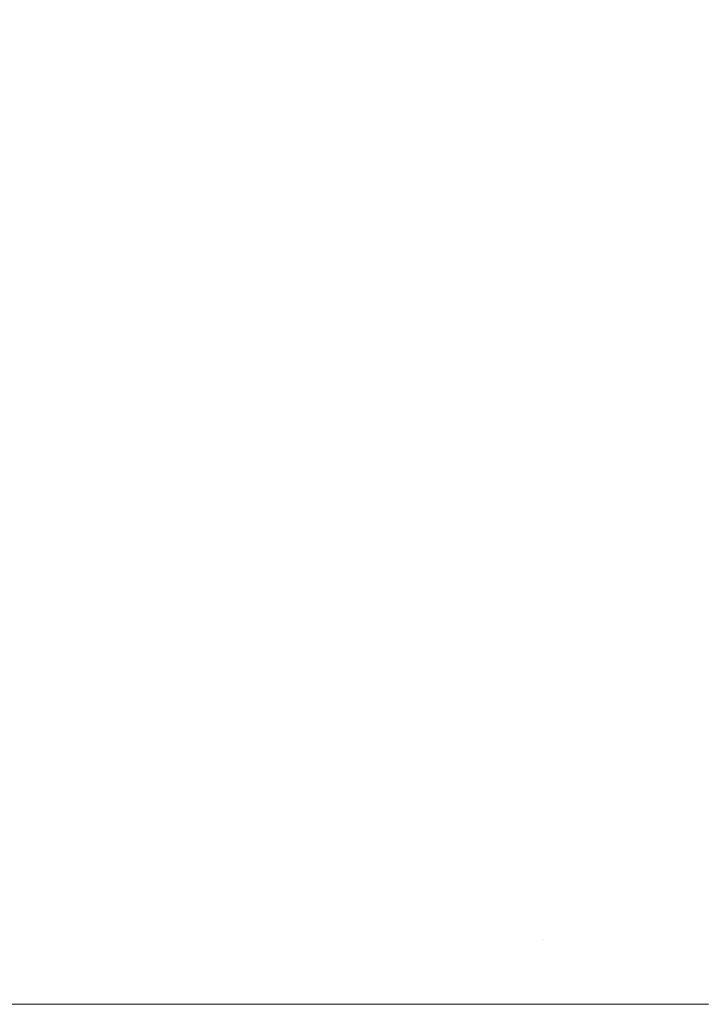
# Model space of a CAD drawing. Header units: centimetres. Extents: x -26 to 27.3, y 37.2 to 39.
# Tile 56 of 256: x -25.9048 to -25.8893, y 38.9001 to 38.9223. Entities that reach past the tile are written whole.
import ezdxf

# ---------------------------------------------------------------- set-up
doc = ezdxf.new("R2010")
doc.units = ezdxf.units.CM
doc.header["$LTSCALE"] = 2.54
doc.layers.add('Lucido design-1', color=7, linetype='Continuous')

# ---------------------------------------------------------------- blocks, each defined once
blk = doc.blocks.new('Gruppo-6-1')
at = {"color": 7, "linetype": 'Continuous', "lineweight": 9}
for points, invisible_edges in [([(-25.894539, 38.922285, -349.291579), (-25.893539, 38.923783, -349.291579), (-25.896686, 38.925986, -349.29342), (-25.89778, 38.92435, -349.29342)], 15), ([(-25.894539, 38.922285, -373.258342), (-25.893539, 38.923783, -373.258342), (-25.896686, 38.925986, -373.260183), (-25.89778, 38.92435, -373.260183)], 15), ([(-25.897305, 38.924048, -350.072196), (-25.896226, 38.925664, -350.072196), (-25.893232, 38.923568, -350.073923), (-25.894223, 38.922084, -350.073923)], 15), ([(-25.897305, 38.924048, -374.038959), (-25.896226, 38.925664, -374.038959), (-25.893232, 38.923568, -374.040686), (-25.894223, 38.922084, -374.040686)], 15), ([(-25.890326, 38.921533, -349.289902), (-25.889362, 38.922847, -349.289902), (-25.892474, 38.925235, -349.291579), (-25.893539, 38.923783, -349.291579)], 15), ([(-25.890326, 38.921533, -373.256665), (-25.889362, 38.922847, -373.256665), (-25.892474, 38.925235, -373.258342), (-25.893539, 38.923783, -373.258342)], 15), ([(-25.893232, 38.923568, -350.073923), (-25.892177, 38.925007, -350.073923), (-25.889228, 38.922744, -350.075499), (-25.890187, 38.921436, -350.075499)], 15), ([(-25.893232, 38.923568, -374.040686), (-25.892177, 38.925007, -374.040686), (-25.889228, 38.922744, -374.042262), (-25.890187, 38.921436, -374.042262)], 15), ([(-25.899747, 38.920942, -349.29342), (-25.898801, 38.922667, -349.29342), (-25.902053, 38.924545, -349.295419), (-25.903079, 38.922676, -349.295419)], 15), ([(-25.899747, 38.920942, -373.260183), (-25.898801, 38.922667, -373.260183), (-25.902053, 38.924545, -373.262182), (-25.903079, 38.922676, -373.262182)], 15), ([(-25.904022, 38.920764, -349.295419), (-25.903079, 38.922676, -349.295419), (-25.906327, 38.924367, -349.297574), (-25.907341, 38.922312, -349.297574)], 15), ([(-25.904022, 38.920764, -373.262182), (-25.903079, 38.922676, -373.262182), (-25.906327, 38.924367, -373.264337), (-25.907341, 38.922312, -373.264337)], 15), ([(-25.895473, 38.920746, -349.291579), (-25.894539, 38.922285, -349.291579), (-25.89778, 38.92435, -349.29342), (-25.898801, 38.922667, -349.29342)], 15), ([(-25.895473, 38.920746, -373.258342), (-25.894539, 38.922285, -373.258342), (-25.89778, 38.92435, -373.260183), (-25.898801, 38.922667, -373.260183)], 15), ([(-25.902429, 38.922338, -350.07032), (-25.901419, 38.924179, -350.07032), (-25.898314, 38.922386, -350.072196), (-25.899249, 38.920682, -350.072196)], 15), ([(-25.902429, 38.922338, -374.037083), (-25.901419, 38.924179, -374.037083), (-25.898314, 38.922386, -374.038959), (-25.899249, 38.920682, -374.038959)], 15), ([(-25.898314, 38.922386, -350.072196), (-25.897305, 38.924048, -350.072196), (-25.894223, 38.922084, -350.073923), (-25.895149, 38.920559, -350.073923)], 15), ([(-25.898314, 38.922386, -374.038959), (-25.897305, 38.924048, -374.038959), (-25.894223, 38.922084, -374.040686), (-25.895149, 38.920559, -374.040686)], 15), ([(-25.886192, 38.920414, -349.288392), (-25.885281, 38.921549, -349.288392), (-25.888342, 38.924117, -349.289902), (-25.889362, 38.922847, -349.289902)], 15), ([(-25.886192, 38.920414, -373.255155), (-25.885281, 38.921549, -373.255155), (-25.888342, 38.924117, -373.256665), (-25.889362, 38.922847, -373.256665)], 15), ([(-25.90654, 38.921938, -350.068299), (-25.905543, 38.923959, -350.068299), (-25.902429, 38.922338, -350.07032), (-25.903358, 38.920454, -350.07032)], 15), ([(-25.90654, 38.921938, -374.035062), (-25.905543, 38.923959, -374.035062), (-25.902429, 38.922338, -374.037083), (-25.903358, 38.920454, -374.037083)], 15), ([(-25.891231, 38.920178, -349.289902), (-25.890326, 38.921533, -349.289902), (-25.893539, 38.923783, -349.291579), (-25.894539, 38.922285, -349.291579)], 15), ([(-25.891231, 38.920178, -373.256665), (-25.890326, 38.921533, -373.256665), (-25.893539, 38.923783, -373.258342), (-25.894539, 38.922285, -373.258342)], 15), ([(-25.894223, 38.922084, -350.073923), (-25.893232, 38.923568, -350.073923), (-25.890187, 38.921436, -350.075499), (-25.891088, 38.920087, -350.075499)], 15), ([(-25.894223, 38.922084, -374.040686), (-25.893232, 38.923568, -374.040686), (-25.890187, 38.921436, -374.042262), (-25.891088, 38.920087, -374.042262)], 15), ([(-25.900618, 38.919177, -349.29342), (-25.899747, 38.920942, -349.29342), (-25.903079, 38.922676, -349.295419), (-25.904022, 38.920764, -349.295419)], 15), ([(-25.900618, 38.919177, -373.260183), (-25.899747, 38.920942, -373.260183), (-25.903079, 38.922676, -373.262182), (-25.904022, 38.920764, -373.262182)], 15), ([(-25.896339, 38.919168, -349.291579), (-25.895473, 38.920746, -349.291579), (-25.898801, 38.922667, -349.29342), (-25.899747, 38.920942, -349.29342)], 15), ([(-25.896339, 38.919168, -373.258342), (-25.895473, 38.920746, -373.258342), (-25.898801, 38.922667, -373.260183), (-25.899747, 38.920942, -373.260183)], 15), ([(-25.887052, 38.919241, -349.288392), (-25.886192, 38.920414, -349.288392), (-25.889362, 38.922847, -349.289902), (-25.890326, 38.921533, -349.289902)], 15), ([(-25.887052, 38.919241, -373.255155), (-25.886192, 38.920414, -373.255155), (-25.889362, 38.922847, -373.256665), (-25.890326, 38.921533, -373.256665)], 15), ([(-25.890187, 38.921436, -350.075499), (-25.889228, 38.922744, -350.075499), (-25.886234, 38.920447, -350.076923), (-25.887096, 38.919271, -350.076923)], 15), ([(-25.890187, 38.921436, -374.042262), (-25.889228, 38.922744, -374.042262), (-25.886234, 38.920447, -374.043686), (-25.887096, 38.919271, -374.043686)], 15), ([(-25.90488, 38.918812, -349.295419), (-25.904022, 38.920764, -349.295419), (-25.907341, 38.922312, -349.297574), (-25.908264, 38.920214, -349.297574)], 15), ([(-25.90488, 38.918812, -373.262182), (-25.904022, 38.920764, -373.262182), (-25.907341, 38.922312, -373.264337), (-25.908264, 38.920214, -373.264337)], 15), ([(-25.903358, 38.920454, -350.07032), (-25.902429, 38.922338, -350.07032), (-25.899249, 38.920682, -350.072196), (-25.900108, 38.918939, -350.072196)], 15), ([(-25.903358, 38.920454, -374.037083), (-25.902429, 38.922338, -374.037083), (-25.899249, 38.920682, -374.038959), (-25.900108, 38.918939, -374.038959)], 15), ([(-25.899249, 38.920682, -350.072196), (-25.898314, 38.922386, -350.072196), (-25.895149, 38.920559, -350.073923), (-25.896007, 38.918995, -350.073923)], 15), ([(-25.899249, 38.920682, -374.038959), (-25.898314, 38.922386, -374.038959), (-25.895149, 38.920559, -374.040686), (-25.896007, 38.918995, -374.040686)], 15), ([(-25.892076, 38.918785, -349.289902), (-25.891231, 38.920178, -349.289902), (-25.894539, 38.922285, -349.291579), (-25.895473, 38.920746, -349.291579)], 15), ([(-25.892076, 38.918785, -373.256665), (-25.891231, 38.920178, -373.256665), (-25.894539, 38.922285, -373.258342), (-25.895473, 38.920746, -373.258342)], 15), ([(-25.895149, 38.920559, -350.073923), (-25.894223, 38.922084, -350.073923), (-25.891088, 38.920087, -350.075499), (-25.89193, 38.9187, -350.075499)], 15), ([(-25.895149, 38.920559, -374.040686), (-25.894223, 38.922084, -374.040686), (-25.891088, 38.920087, -374.042262), (-25.89193, 38.9187, -374.042262)], 15), ([(-25.907447, 38.919876, -350.068299), (-25.90654, 38.921938, -350.068299), (-25.903358, 38.920454, -350.07032), (-25.904204, 38.918532, -350.07032)], 15), ([(-25.907447, 38.919876, -374.035062), (-25.90654, 38.921938, -374.035062), (-25.903358, 38.920454, -374.037083), (-25.904204, 38.918532, -374.037083)], 15), ([(-25.887861, 38.918031, -349.288392), (-25.887052, 38.919241, -349.288392), (-25.890326, 38.921533, -349.289902), (-25.891231, 38.920178, -349.289902)], 15), ([(-25.887861, 38.918031, -373.255155), (-25.887052, 38.919241, -373.255155), (-25.890326, 38.921533, -373.256665), (-25.891231, 38.920178, -373.256665)], 15), ([(-25.891088, 38.920087, -350.075499), (-25.890187, 38.921436, -350.075499), (-25.887096, 38.919271, -350.076923), (-25.887906, 38.91806, -350.076923)], 15), ([(-25.891088, 38.920087, -374.042262), (-25.890187, 38.921436, -374.042262), (-25.887096, 38.919271, -374.043686), (-25.887906, 38.91806, -374.043686)], 15), ([(-25.897135, 38.917553, -349.291579), (-25.896339, 38.919168, -349.291579), (-25.899747, 38.920942, -349.29342), (-25.900618, 38.919177, -349.29342)], 15), ([(-25.897135, 38.917553, -373.258342), (-25.896339, 38.919168, -373.258342), (-25.899747, 38.920942, -373.260183), (-25.900618, 38.919177, -373.260183)], 15), ([(-25.90141, 38.917375, -349.29342), (-25.900618, 38.919177, -349.29342), (-25.904022, 38.920764, -349.295419), (-25.90488, 38.918812, -349.295419)], 15), ([(-25.90141, 38.917375, -373.260183), (-25.900618, 38.919177, -373.260183), (-25.904022, 38.920764, -373.262182), (-25.90488, 38.918812, -373.262182)], 15), ([(-25.900108, 38.918939, -350.072196), (-25.899249, 38.920682, -350.072196), (-25.896007, 38.918995, -350.073923), (-25.896796, 38.917394, -350.073923)], 15), ([(-25.900108, 38.918939, -374.038959), (-25.899249, 38.920682, -374.038959), (-25.896007, 38.918995, -374.040686), (-25.896796, 38.917394, -374.040686)], 15), ([(-25.89286, 38.917356, -349.289902), (-25.892076, 38.918785, -349.289902), (-25.895473, 38.920746, -349.291579), (-25.896339, 38.919168, -349.291579)], 15), ([(-25.89286, 38.917356, -373.256665), (-25.892076, 38.918785, -373.256665), (-25.895473, 38.920746, -373.258342), (-25.896339, 38.919168, -373.258342)], 15), ([(-25.904204, 38.918532, -350.07032), (-25.903358, 38.920454, -350.07032), (-25.900108, 38.918939, -350.072196), (-25.900891, 38.91716, -350.072196)], 15), ([(-25.904204, 38.918532, -374.037083), (-25.903358, 38.920454, -374.037083), (-25.900108, 38.918939, -374.038959), (-25.900891, 38.91716, -374.038959)], 15), ([(-25.896007, 38.918995, -350.073923), (-25.895149, 38.920559, -350.073923), (-25.89193, 38.9187, -350.075499), (-25.89271, 38.917278, -350.075499)], 15), ([(-25.896007, 38.918995, -374.040686), (-25.895149, 38.920559, -374.040686), (-25.89193, 38.9187, -374.042262), (-25.89271, 38.917278, -374.042262)], 15), ([(-25.888615, 38.916787, -349.288392), (-25.887861, 38.918031, -349.288392), (-25.891231, 38.920178, -349.289902), (-25.892076, 38.918785, -349.289902)], 15), ([(-25.888615, 38.916787, -373.255155), (-25.887861, 38.918031, -373.255155), (-25.891231, 38.920178, -373.256665), (-25.892076, 38.918785, -373.256665)], 15), ([(-25.89193, 38.9187, -350.075499), (-25.891088, 38.920087, -350.075499), (-25.887906, 38.91806, -350.076923), (-25.888662, 38.916814, -350.076923)], 15), ([(-25.89193, 38.9187, -374.042262), (-25.891088, 38.920087, -374.042262), (-25.887906, 38.91806, -374.043686), (-25.888662, 38.916814, -374.043686)], 15), ([(-25.908264, 38.917775, -350.068299), (-25.907447, 38.919876, -350.068299), (-25.904204, 38.918532, -350.07032), (-25.904965, 38.916575, -350.07032)], 15), ([(-25.908264, 38.917775, -374.035062), (-25.907447, 38.919876, -374.035062), (-25.904204, 38.918532, -374.037083), (-25.904965, 38.916575, -374.037083)], 15), ([(-25.897861, 38.915905, -349.291579), (-25.897135, 38.917553, -349.291579), (-25.900618, 38.919177, -349.29342), (-25.90141, 38.917375, -349.29342)], 15), ([(-25.897861, 38.915905, -373.258342), (-25.897135, 38.917553, -373.258342), (-25.900618, 38.919177, -373.260183), (-25.90141, 38.917375, -373.260183)], 15), ([(-25.89358, 38.915895, -349.289902), (-25.89286, 38.917356, -349.289902), (-25.896339, 38.919168, -349.291579), (-25.897135, 38.917553, -349.291579)], 15), ([(-25.89358, 38.915895, -373.256665), (-25.89286, 38.917356, -373.256665), (-25.896339, 38.919168, -373.258342), (-25.897135, 38.917553, -373.258342)], 15), ([(-25.900891, 38.91716, -350.072196), (-25.900108, 38.918939, -350.072196), (-25.896796, 38.917394, -350.073923), (-25.897515, 38.915761, -350.073923)], 15), ([(-25.900891, 38.91716, -374.038959), (-25.900108, 38.918939, -374.038959), (-25.896796, 38.917394, -374.040686), (-25.897515, 38.915761, -374.040686)], 15), ([(-25.896796, 38.917394, -350.073923), (-25.896007, 38.918995, -350.073923), (-25.89271, 38.917278, -350.075499), (-25.893427, 38.915824, -350.075499)], 15), ([(-25.896796, 38.917394, -374.040686), (-25.896007, 38.918995, -374.040686), (-25.89271, 38.917278, -374.042262), (-25.893427, 38.915824, -374.042262)], 15), ([(-25.902124, 38.915541, -349.29342), (-25.90141, 38.917375, -349.29342), (-25.90488, 38.918812, -349.295419), (-25.905653, 38.916825, -349.295419)], 15), ([(-25.902124, 38.915541, -373.260183), (-25.90141, 38.917375, -373.260183), (-25.90488, 38.918812, -373.262182), (-25.905653, 38.916825, -373.262182)], 15), ([(-25.889315, 38.915511, -349.288392), (-25.888615, 38.916787, -349.288392), (-25.892076, 38.918785, -349.289902), (-25.89286, 38.917356, -349.289902)], 15), ([(-25.889315, 38.915511, -373.255155), (-25.888615, 38.916787, -373.255155), (-25.892076, 38.918785, -373.256665), (-25.89286, 38.917356, -373.256665)], 15), ([(-25.89271, 38.917278, -350.075499), (-25.89193, 38.9187, -350.075499), (-25.888662, 38.916814, -350.076923), (-25.889363, 38.915536, -350.076923)], 15), ([(-25.89271, 38.917278, -374.042262), (-25.89193, 38.9187, -374.042262), (-25.888662, 38.916814, -374.043686), (-25.889363, 38.915536, -374.043686)], 15), ([(-25.904965, 38.916575, -350.07032), (-25.904204, 38.918532, -350.07032), (-25.900891, 38.91716, -350.072196), (-25.901595, 38.915348, -350.072196)], 15), ([(-25.904965, 38.916575, -374.037083), (-25.904204, 38.918532, -374.037083), (-25.900891, 38.91716, -374.038959), (-25.901595, 38.915348, -374.038959)], 15), ([(-25.894237, 38.914404, -349.289902), (-25.89358, 38.915895, -349.289902), (-25.897135, 38.917553, -349.291579), (-25.897861, 38.915905, -349.291579)], 15), ([(-25.894237, 38.914404, -373.256665), (-25.89358, 38.915895, -373.256665), (-25.897135, 38.917553, -373.258342), (-25.897861, 38.915905, -373.258342)], 15), ([(-25.898513, 38.914227, -349.291579), (-25.897861, 38.915905, -349.291579), (-25.90141, 38.917375, -349.29342), (-25.902124, 38.915541, -349.29342)], 15), ([(-25.898513, 38.914227, -373.258342), (-25.897861, 38.915905, -373.258342), (-25.90141, 38.917375, -373.260183), (-25.902124, 38.915541, -373.260183)], 15), ([(-25.897515, 38.915761, -350.073923), (-25.896796, 38.917394, -350.073923), (-25.893427, 38.915824, -350.075499), (-25.89408, 38.914339, -350.075499)], 15), ([(-25.897515, 38.915761, -374.040686), (-25.896796, 38.917394, -374.040686), (-25.893427, 38.915824, -374.042262), (-25.89408, 38.914339, -374.042262)], 15), ([(-25.889959, 38.914206, -349.288392), (-25.889315, 38.915511, -349.288392), (-25.89286, 38.917356, -349.289902), (-25.89358, 38.915895, -349.289902)], 15), ([(-25.889959, 38.914206, -373.255155), (-25.889315, 38.915511, -373.255155), (-25.89286, 38.917356, -373.256665), (-25.89358, 38.915895, -373.256665)], 15), ([(-25.901595, 38.915348, -350.072196), (-25.900891, 38.91716, -350.072196), (-25.897515, 38.915761, -350.073923), (-25.898161, 38.914099, -350.073923)], 15), ([(-25.901595, 38.915348, -374.038959), (-25.900891, 38.91716, -374.038959), (-25.897515, 38.915761, -374.040686), (-25.898161, 38.914099, -374.040686)], 15), ([(-25.893427, 38.915824, -350.075499), (-25.89271, 38.917278, -350.075499), (-25.889363, 38.915536, -350.076923), (-25.890007, 38.914229, -350.076923)], 15), ([(-25.893427, 38.915824, -374.042262), (-25.89271, 38.917278, -374.042262), (-25.889363, 38.915536, -374.043686), (-25.890007, 38.914229, -374.043686)], 15), ([(-25.902756, 38.913677, -349.29342), (-25.902124, 38.915541, -349.29342), (-25.905653, 38.916825, -349.295419), (-25.906338, 38.914806, -349.295419)], 15), ([(-25.902756, 38.913677, -373.260183), (-25.902124, 38.915541, -373.260183), (-25.905653, 38.916825, -373.262182), (-25.906338, 38.914806, -373.262182)], 15), ([(-25.889363, 38.915536, -350.076923), (-25.888662, 38.916814, -350.076923), (-25.885351, 38.914902, -350.078192), (-25.885971, 38.913771, -350.078192)], 15), ([(-25.889363, 38.915536, -374.043686), (-25.888662, 38.916814, -374.043686), (-25.885351, 38.914902, -374.044955), (-25.885971, 38.913771, -374.044955)], 15), ([(-25.885711, 38.913635, -349.287051), (-25.885097, 38.914755, -349.287051), (-25.888615, 38.916787, -349.288392), (-25.889315, 38.915511, -349.288392)], 15), ([(-25.885711, 38.913635, -373.253814), (-25.885097, 38.914755, -373.253814), (-25.888615, 38.916787, -373.255155), (-25.889315, 38.915511, -373.255155)], 15), ([(-25.90564, 38.914586, -350.07032), (-25.904965, 38.916575, -350.07032), (-25.901595, 38.915348, -350.072196), (-25.90222, 38.913508, -350.072196)], 15), ([(-25.90564, 38.914586, -374.037083), (-25.904965, 38.916575, -374.037083), (-25.901595, 38.915348, -374.038959), (-25.90222, 38.913508, -374.038959)], 15), ([(-25.894827, 38.912885, -349.289902), (-25.894237, 38.914404, -349.289902), (-25.897861, 38.915905, -349.291579), (-25.898513, 38.914227, -349.291579)], 15), ([(-25.894827, 38.912885, -373.256665), (-25.894237, 38.914404, -373.256665), (-25.897861, 38.915905, -373.258342), (-25.898513, 38.914227, -373.258342)], 15), ([(-25.898161, 38.914099, -350.073923), (-25.897515, 38.915761, -350.073923), (-25.89408, 38.914339, -350.075499), (-25.894668, 38.912827, -350.075499)], 15), ([(-25.898161, 38.914099, -374.040686), (-25.897515, 38.915761, -374.040686), (-25.89408, 38.914339, -374.042262), (-25.894668, 38.912827, -374.042262)], 15), ([(-25.890545, 38.912874, -349.288392), (-25.889959, 38.914206, -349.288392), (-25.89358, 38.915895, -349.289902), (-25.894237, 38.914404, -349.289902)], 15), ([(-25.890545, 38.912874, -373.255155), (-25.889959, 38.914206, -373.255155), (-25.89358, 38.915895, -373.256665), (-25.894237, 38.914404, -373.256665)], 15), ([(-25.89408, 38.914339, -350.075499), (-25.893427, 38.915824, -350.075499), (-25.890007, 38.914229, -350.076923), (-25.890594, 38.912895, -350.076923)], 15), ([(-25.89408, 38.914339, -374.042262), (-25.893427, 38.915824, -374.042262), (-25.890007, 38.914229, -374.043686), (-25.890594, 38.912895, -374.043686)], 15), ([(-25.899092, 38.912522, -349.291579), (-25.898513, 38.914227, -349.291579), (-25.902124, 38.915541, -349.29342), (-25.902756, 38.913677, -349.29342)], 15), ([(-25.899092, 38.912522, -373.258342), (-25.898513, 38.914227, -373.258342), (-25.902124, 38.915541, -373.260183), (-25.902756, 38.913677, -373.260183)], 15), ([(-25.890007, 38.914229, -350.076923), (-25.889363, 38.915536, -350.076923), (-25.885971, 38.913771, -350.078192), (-25.886542, 38.912613, -350.078192)], 15), ([(-25.890007, 38.914229, -374.043686), (-25.889363, 38.915536, -374.043686), (-25.885971, 38.913771, -374.044955), (-25.886542, 38.912613, -374.044955)], 15), ([(-25.90222, 38.913508, -350.072196), (-25.901595, 38.915348, -350.072196), (-25.898161, 38.914099, -350.073923), (-25.898735, 38.912409, -350.073923)], 15), ([(-25.90222, 38.913508, -374.038959), (-25.901595, 38.915348, -374.038959), (-25.898161, 38.914099, -374.040686), (-25.898735, 38.912409, -374.040686)], 15), ([(-25.886277, 38.912489, -349.287051), (-25.885711, 38.913635, -349.287051), (-25.889315, 38.915511, -349.288392), (-25.889959, 38.914206, -349.288392)], 15), ([(-25.886277, 38.912489, -373.253814), (-25.885711, 38.913635, -373.253814), (-25.889315, 38.915511, -373.255155), (-25.889959, 38.914206, -373.255155)], 15), ([(-25.903307, 38.911787, -349.29342), (-25.902756, 38.913677, -349.29342), (-25.906338, 38.914806, -349.295419), (-25.906935, 38.91276, -349.295419)], 15), ([(-25.903307, 38.911787, -373.260183), (-25.902756, 38.913677, -373.260183), (-25.906338, 38.914806, -373.262182), (-25.906935, 38.91276, -373.262182)], 15), ([(-25.906228, 38.91257, -350.07032), (-25.90564, 38.914586, -350.07032), (-25.90222, 38.913508, -350.072196), (-25.902764, 38.911642, -350.072196)], 15), ([(-25.906228, 38.91257, -374.037083), (-25.90564, 38.914586, -374.037083), (-25.90222, 38.913508, -374.038959), (-25.902764, 38.911642, -374.038959)], 15), ([(-25.895351, 38.911342, -349.289902), (-25.894827, 38.912885, -349.289902), (-25.898513, 38.914227, -349.291579), (-25.899092, 38.912522, -349.291579)], 15), ([(-25.895351, 38.911342, -373.256665), (-25.894827, 38.912885, -373.256665), (-25.898513, 38.914227, -373.258342), (-25.899092, 38.912522, -373.258342)], 15), ([(-25.891072, 38.911518, -349.288392), (-25.890545, 38.912874, -349.288392), (-25.894237, 38.914404, -349.289902), (-25.894827, 38.912885, -349.289902)], 15), ([(-25.891072, 38.911518, -373.255155), (-25.890545, 38.912874, -373.255155), (-25.894237, 38.914404, -373.256665), (-25.894827, 38.912885, -373.256665)], 15), ([(-25.894668, 38.912827, -350.075499), (-25.89408, 38.914339, -350.075499), (-25.890594, 38.912895, -350.076923), (-25.891122, 38.911537, -350.076923)], 15), ([(-25.894668, 38.912827, -374.042262), (-25.89408, 38.914339, -374.042262), (-25.890594, 38.912895, -374.043686), (-25.891122, 38.911537, -374.043686)], 15), ([(-25.890594, 38.912895, -350.076923), (-25.890007, 38.914229, -350.076923), (-25.886542, 38.912613, -350.078192), (-25.887062, 38.911432, -350.078192)], 15), ([(-25.890594, 38.912895, -374.043686), (-25.890007, 38.914229, -374.043686), (-25.886542, 38.912613, -374.044955), (-25.887062, 38.911432, -374.044955)], 15), ([(-25.886791, 38.91132, -349.287051), (-25.886277, 38.912489, -349.287051), (-25.889959, 38.914206, -349.288392), (-25.890545, 38.912874, -349.288392)], 15), ([(-25.886791, 38.91132, -373.253814), (-25.886277, 38.912489, -373.253814), (-25.889959, 38.914206, -373.255155), (-25.890545, 38.912874, -373.255155)], 15), ([(-25.898735, 38.912409, -350.073923), (-25.898161, 38.914099, -350.073923), (-25.894668, 38.912827, -350.075499), (-25.89519, 38.911291, -350.075499)], 15), ([(-25.898735, 38.912409, -374.040686), (-25.898161, 38.914099, -374.040686), (-25.894668, 38.912827, -374.042262), (-25.89519, 38.911291, -374.042262)], 15), ([(-25.899596, 38.910793, -349.291579), (-25.899092, 38.912522, -349.291579), (-25.902756, 38.913677, -349.29342), (-25.903307, 38.911787, -349.29342)], 15), ([(-25.899596, 38.910793, -373.258342), (-25.899092, 38.912522, -373.258342), (-25.902756, 38.913677, -373.260183), (-25.903307, 38.911787, -373.260183)], 15), ([(-25.902764, 38.911642, -350.072196), (-25.90222, 38.913508, -350.072196), (-25.898735, 38.912409, -350.073923), (-25.899234, 38.910696, -350.073923)], 15), ([(-25.902764, 38.911642, -374.038959), (-25.90222, 38.913508, -374.038959), (-25.898735, 38.912409, -374.040686), (-25.899234, 38.910696, -374.040686)], 15), ([(-25.89154, 38.91014, -349.288392), (-25.891072, 38.911518, -349.288392), (-25.894827, 38.912885, -349.289902), (-25.895351, 38.911342, -349.289902)], 15), ([(-25.89154, 38.91014, -373.255155), (-25.891072, 38.911518, -373.255155), (-25.894827, 38.912885, -373.256665), (-25.895351, 38.911342, -373.256665)], 15), ([(-25.891122, 38.911537, -350.076923), (-25.890594, 38.912895, -350.076923), (-25.887062, 38.911432, -350.078192), (-25.88753, 38.910229, -350.078192)], 15), ([(-25.891122, 38.911537, -374.043686), (-25.890594, 38.912895, -374.043686), (-25.887062, 38.911432, -374.044955), (-25.88753, 38.910229, -374.044955)], 15), ([(-25.887254, 38.910129, -349.287051), (-25.886791, 38.91132, -349.287051), (-25.890545, 38.912874, -349.288392), (-25.891072, 38.911518, -349.288392)], 15), ([(-25.887254, 38.910129, -373.253814), (-25.886791, 38.91132, -373.253814), (-25.890545, 38.912874, -373.255155), (-25.891072, 38.911518, -373.255155)], 15), ([(-25.903775, 38.909876, -349.29342), (-25.903307, 38.911787, -349.29342), (-25.906935, 38.91276, -349.295419), (-25.907442, 38.910689, -349.295419)], 15), ([(-25.903775, 38.909876, -373.260183), (-25.903307, 38.911787, -373.260183), (-25.906935, 38.91276, -373.262182), (-25.907442, 38.910689, -373.262182)], 15), ([(-25.89519, 38.911291, -350.075499), (-25.894668, 38.912827, -350.075499), (-25.891122, 38.911537, -350.076923), (-25.891591, 38.910157, -350.076923)], 15), ([(-25.89519, 38.911291, -374.042262), (-25.894668, 38.912827, -374.042262), (-25.891122, 38.911537, -374.043686), (-25.891591, 38.910157, -374.043686)], 15), ([(-25.906727, 38.91053, -350.07032), (-25.906228, 38.91257, -350.07032), (-25.902764, 38.911642, -350.072196), (-25.903226, 38.909754, -350.072196)], 15), ([(-25.906727, 38.91053, -374.037083), (-25.906228, 38.91257, -374.037083), (-25.902764, 38.911642, -374.038959), (-25.903226, 38.909754, -374.038959)], 15), ([(-25.895807, 38.909778, -349.289902), (-25.895351, 38.911342, -349.289902), (-25.899092, 38.912522, -349.291579), (-25.899596, 38.910793, -349.291579)], 15), ([(-25.895807, 38.909778, -373.256665), (-25.895351, 38.911342, -373.256665), (-25.899092, 38.912522, -373.258342), (-25.899596, 38.910793, -373.258342)], 15), ([(-25.899234, 38.910696, -350.073923), (-25.898735, 38.912409, -350.073923), (-25.89519, 38.911291, -350.075499), (-25.895644, 38.909734, -350.075499)], 15), ([(-25.899234, 38.910696, -374.040686), (-25.898735, 38.912409, -374.040686), (-25.89519, 38.911291, -374.042262), (-25.895644, 38.909734, -374.042262)], 15), ([(-25.900024, 38.909044, -349.291579), (-25.899596, 38.910793, -349.291579), (-25.903307, 38.911787, -349.29342), (-25.903775, 38.909876, -349.29342)], 15), ([(-25.900024, 38.909044, -373.258342), (-25.899596, 38.910793, -373.258342), (-25.903307, 38.911787, -373.260183), (-25.903775, 38.909876, -373.260183)], 15), ([(-25.903226, 38.909754, -350.072196), (-25.902764, 38.911642, -350.072196), (-25.899234, 38.910696, -350.073923), (-25.899658, 38.908963, -350.073923)], 15), ([(-25.903226, 38.909754, -374.038959), (-25.902764, 38.911642, -374.038959), (-25.899234, 38.910696, -374.040686), (-25.899658, 38.908963, -374.040686)], 15), ([(-25.891591, 38.910157, -350.076923), (-25.891122, 38.911537, -350.076923), (-25.88753, 38.910229, -350.078192), (-25.887945, 38.909007, -350.078192)], 15), ([(-25.891591, 38.910157, -374.043686), (-25.891122, 38.911537, -374.043686), (-25.88753, 38.910229, -374.044955), (-25.887945, 38.909007, -374.044955)], 15), ([(-25.891947, 38.908744, -349.288392), (-25.89154, 38.91014, -349.288392), (-25.895351, 38.911342, -349.289902), (-25.895807, 38.909778, -349.289902)], 15), ([(-25.891947, 38.908744, -373.255155), (-25.89154, 38.91014, -373.255155), (-25.895351, 38.911342, -373.256665), (-25.895807, 38.909778, -373.256665)], 15), ([(-25.887665, 38.908919, -349.287051), (-25.887254, 38.910129, -349.287051), (-25.891072, 38.911518, -349.288392), (-25.89154, 38.91014, -349.288392)], 15), ([(-25.887665, 38.908919, -373.253814), (-25.887254, 38.910129, -373.253814), (-25.891072, 38.911518, -373.255155), (-25.89154, 38.91014, -373.255155)], 15), ([(-25.895644, 38.909734, -350.075499), (-25.89519, 38.911291, -350.075499), (-25.891591, 38.910157, -350.076923), (-25.891999, 38.908757, -350.076923)], 15), ([(-25.895644, 38.909734, -374.042262), (-25.89519, 38.911291, -374.042262), (-25.891591, 38.910157, -374.043686), (-25.891999, 38.908757, -374.043686)], 15), ([(-25.904159, 38.907945, -349.29342), (-25.903775, 38.909876, -349.29342), (-25.907442, 38.910689, -349.295419), (-25.907858, 38.908598, -349.295419)], 15), ([(-25.904159, 38.907945, -373.260183), (-25.903775, 38.909876, -373.260183), (-25.907442, 38.910689, -373.262182), (-25.907858, 38.908598, -373.262182)], 15), ([(-25.896194, 38.908195, -349.289902), (-25.895807, 38.909778, -349.289902), (-25.899596, 38.910793, -349.291579), (-25.900024, 38.909044, -349.291579)], 15), ([(-25.896194, 38.908195, -373.256665), (-25.895807, 38.909778, -373.256665), (-25.899596, 38.910793, -373.258342), (-25.900024, 38.909044, -373.258342)], 15), ([(-25.899658, 38.908963, -350.073923), (-25.899234, 38.910696, -350.073923), (-25.895644, 38.909734, -350.075499), (-25.896029, 38.908159, -350.075499)], 15), ([(-25.899658, 38.908963, -374.040686), (-25.899234, 38.910696, -374.040686), (-25.895644, 38.909734, -374.042262), (-25.896029, 38.908159, -374.042262)], 15), ([(-25.907136, 38.90847, -350.07032), (-25.906727, 38.91053, -350.07032), (-25.903226, 38.909754, -350.072196), (-25.903605, 38.907848, -350.072196)], 15), ([(-25.907136, 38.90847, -374.037083), (-25.906727, 38.91053, -374.037083), (-25.903226, 38.909754, -374.038959), (-25.903605, 38.907848, -374.038959)], 15), ([(-25.891999, 38.908757, -350.076923), (-25.891591, 38.910157, -350.076923), (-25.887945, 38.909007, -350.078192), (-25.888306, 38.907768, -350.078192)], 15), ([(-25.891999, 38.908757, -374.043686), (-25.891591, 38.910157, -374.043686), (-25.887945, 38.909007, -374.044955), (-25.888306, 38.907768, -374.044955)], 15), ([(-25.888023, 38.907692, -349.287051), (-25.887665, 38.908919, -349.287051), (-25.89154, 38.91014, -349.288392), (-25.891947, 38.908744, -349.288392)], 15), ([(-25.888023, 38.907692, -373.253814), (-25.887665, 38.908919, -373.253814), (-25.89154, 38.91014, -373.255155), (-25.891947, 38.908744, -373.255155)], 15), ([(-25.900375, 38.907278, -349.291579), (-25.900024, 38.909044, -349.291579), (-25.903775, 38.909876, -349.29342), (-25.904159, 38.907945, -349.29342)], 15), ([(-25.900375, 38.907278, -373.258342), (-25.900024, 38.909044, -373.258342), (-25.903775, 38.909876, -373.260183), (-25.904159, 38.907945, -373.260183)], 15), ([(-25.892293, 38.90733, -349.288392), (-25.891947, 38.908744, -349.288392), (-25.895807, 38.909778, -349.289902), (-25.896194, 38.908195, -349.289902)], 15), ([(-25.892293, 38.90733, -373.255155), (-25.891947, 38.908744, -373.255155), (-25.895807, 38.909778, -373.256665), (-25.896194, 38.908195, -373.256665)], 15), ([(-25.903605, 38.907848, -350.072196), (-25.903226, 38.909754, -350.072196), (-25.899658, 38.908963, -350.073923), (-25.900006, 38.907213, -350.073923)], 15), ([(-25.903605, 38.907848, -374.038959), (-25.903226, 38.909754, -374.038959), (-25.899658, 38.908963, -374.040686), (-25.900006, 38.907213, -374.040686)], 15), ([(-25.896029, 38.908159, -350.075499), (-25.895644, 38.909734, -350.075499), (-25.891999, 38.908757, -350.076923), (-25.892345, 38.907342, -350.076923)], 15), ([(-25.896029, 38.908159, -374.042262), (-25.895644, 38.909734, -374.042262), (-25.891999, 38.908757, -374.043686), (-25.892345, 38.907342, -374.043686)], 15), ([(-25.896512, 38.906597, -349.289902), (-25.896194, 38.908195, -349.289902), (-25.900024, 38.909044, -349.291579), (-25.900375, 38.907278, -349.291579)], 15), ([(-25.896512, 38.906597, -373.256665), (-25.896194, 38.908195, -373.256665), (-25.900024, 38.909044, -373.258342), (-25.900375, 38.907278, -373.258342)], 15), ([(-25.900006, 38.907213, -350.073923), (-25.899658, 38.908963, -350.073923), (-25.896029, 38.908159, -350.075499), (-25.896346, 38.906568, -350.075499)], 15), ([(-25.900006, 38.907213, -374.040686), (-25.899658, 38.908963, -374.040686), (-25.896029, 38.908159, -374.042262), (-25.896346, 38.906568, -374.042262)], 15), ([(-25.892345, 38.907342, -350.076923), (-25.891999, 38.908757, -350.076923), (-25.888306, 38.907768, -350.078192), (-25.888613, 38.906514, -350.078192)], 15), ([(-25.892345, 38.907342, -374.043686), (-25.891999, 38.908757, -374.043686), (-25.888306, 38.907768, -374.044955), (-25.888613, 38.906514, -374.044955)], 15), ([(-25.888326, 38.906451, -349.287051), (-25.888023, 38.907692, -349.287051), (-25.891947, 38.908744, -349.288392), (-25.892293, 38.90733, -349.288392)], 15), ([(-25.888326, 38.906451, -373.253814), (-25.888023, 38.907692, -373.253814), (-25.891947, 38.908744, -373.255155), (-25.892293, 38.90733, -373.255155)], 15), ([(-25.904458, 38.906, -349.29342), (-25.904159, 38.907945, -349.29342), (-25.907858, 38.908598, -349.295419), (-25.908182, 38.90649, -349.295419)], 15), ([(-25.904458, 38.906, -373.260183), (-25.904159, 38.907945, -373.260183), (-25.907858, 38.908598, -373.262182), (-25.908182, 38.90649, -373.262182)], 15), ([(-25.907456, 38.906395, -350.07032), (-25.907136, 38.90847, -350.07032), (-25.903605, 38.907848, -350.072196), (-25.903901, 38.905927, -350.072196)], 15), ([(-25.907456, 38.906395, -374.037083), (-25.907136, 38.90847, -374.037083), (-25.903605, 38.907848, -374.038959), (-25.903901, 38.905927, -374.038959)], 15), ([(-25.892577, 38.905903, -349.288392), (-25.892293, 38.90733, -349.288392), (-25.896194, 38.908195, -349.289902), (-25.896512, 38.906597, -349.289902)], 15), ([(-25.892577, 38.905903, -373.255155), (-25.892293, 38.90733, -373.255155), (-25.896194, 38.908195, -373.256665), (-25.896512, 38.906597, -373.256665)], 15), ([(-25.896346, 38.906568, -350.075499), (-25.896029, 38.908159, -350.075499), (-25.892345, 38.907342, -350.076923), (-25.892629, 38.905912, -350.076923)], 15), ([(-25.896346, 38.906568, -374.042262), (-25.896029, 38.908159, -374.042262), (-25.892345, 38.907342, -374.043686), (-25.892629, 38.905912, -374.043686)], 15), ([(-25.900649, 38.905499, -349.291579), (-25.900375, 38.907278, -349.291579), (-25.904159, 38.907945, -349.29342), (-25.904458, 38.906, -349.29342)], 15), ([(-25.900649, 38.905499, -373.258342), (-25.900375, 38.907278, -373.258342), (-25.904159, 38.907945, -373.260183), (-25.904458, 38.906, -373.260183)], 15), ([(-25.903901, 38.905927, -350.072196), (-25.903605, 38.907848, -350.072196), (-25.900006, 38.907213, -350.073923), (-25.900278, 38.90545, -350.073923)], 15), ([(-25.903901, 38.905927, -374.038959), (-25.903605, 38.907848, -374.038959), (-25.900006, 38.907213, -374.040686), (-25.900278, 38.90545, -374.040686)], 15), ([(-25.892629, 38.905912, -350.076923), (-25.892345, 38.907342, -350.076923), (-25.888613, 38.906514, -350.078192), (-25.888864, 38.905249, -350.078192)], 15), ([(-25.892629, 38.905912, -374.043686), (-25.892345, 38.907342, -374.043686), (-25.888613, 38.906514, -374.044955), (-25.888864, 38.905249, -374.044955)], 15), ([(-25.888576, 38.905198, -349.287051), (-25.888326, 38.906451, -349.287051), (-25.892293, 38.90733, -349.288392), (-25.892577, 38.905903, -349.288392)], 15), ([(-25.888576, 38.905198, -373.253814), (-25.888326, 38.906451, -373.253814), (-25.892293, 38.90733, -373.255155), (-25.892577, 38.905903, -373.255155)], 15), ([(-25.89676, 38.904987, -349.289902), (-25.896512, 38.906597, -349.289902), (-25.900375, 38.907278, -349.291579), (-25.900649, 38.905499, -349.291579)], 15), ([(-25.89676, 38.904987, -373.256665), (-25.896512, 38.906597, -373.256665), (-25.900375, 38.907278, -373.258342), (-25.900649, 38.905499, -373.258342)], 15), ([(-25.900278, 38.90545, -350.073923), (-25.900006, 38.907213, -350.073923), (-25.896346, 38.906568, -350.075499), (-25.896592, 38.904965, -350.075499)], 15), ([(-25.900278, 38.90545, -374.040686), (-25.900006, 38.907213, -374.040686), (-25.896346, 38.906568, -374.042262), (-25.896592, 38.904965, -374.042262)], 15), ([(-25.904673, 38.904044, -349.29342), (-25.904458, 38.906, -349.29342), (-25.908182, 38.90649, -349.295419), (-25.908414, 38.904371, -349.295419)], 15), ([(-25.904673, 38.904044, -373.260183), (-25.904458, 38.906, -373.260183), (-25.908182, 38.90649, -373.262182), (-25.908414, 38.904371, -373.262182)], 15), ([(-25.892798, 38.904465, -349.288392), (-25.892577, 38.905903, -349.288392), (-25.896512, 38.906597, -349.289902), (-25.89676, 38.904987, -349.289902)], 15), ([(-25.892798, 38.904465, -373.255155), (-25.892577, 38.905903, -373.255155), (-25.896512, 38.906597, -373.256665), (-25.89676, 38.904987, -373.256665)], 15), ([(-25.896592, 38.904965, -350.075499), (-25.896346, 38.906568, -350.075499), (-25.892629, 38.905912, -350.076923), (-25.892851, 38.904472, -350.076923)], 15), ([(-25.896592, 38.904965, -374.042262), (-25.896346, 38.906568, -374.042262), (-25.892629, 38.905912, -374.043686), (-25.892851, 38.904472, -374.043686)], 15), ([(-25.907685, 38.904307, -350.07032), (-25.907456, 38.906395, -350.07032), (-25.903901, 38.905927, -350.072196), (-25.904113, 38.903995, -350.072196)], 15), ([(-25.907685, 38.904307, -374.037083), (-25.907456, 38.906395, -374.037083), (-25.903901, 38.905927, -374.038959), (-25.904113, 38.903995, -374.038959)], 15), ([(-25.900845, 38.903709, -349.291579), (-25.900649, 38.905499, -349.291579), (-25.904458, 38.906, -349.29342), (-25.904673, 38.904044, -349.29342)], 15), ([(-25.900845, 38.903709, -373.258342), (-25.900649, 38.905499, -373.258342), (-25.904458, 38.906, -373.260183), (-25.904673, 38.904044, -373.260183)], 15), ([(-25.904113, 38.903995, -350.072196), (-25.903901, 38.905927, -350.072196), (-25.900278, 38.90545, -350.073923), (-25.900472, 38.903676, -350.073923)], 15), ([(-25.904113, 38.903995, -374.038959), (-25.903901, 38.905927, -374.038959), (-25.900278, 38.90545, -374.040686), (-25.900472, 38.903676, -374.040686)], 15), ([(-25.892851, 38.904472, -350.076923), (-25.892629, 38.905912, -350.076923), (-25.888864, 38.905249, -350.078192), (-25.889061, 38.903973, -350.078192)], 15), ([(-25.892851, 38.904472, -374.043686), (-25.892629, 38.905912, -374.043686), (-25.888864, 38.905249, -374.044955), (-25.889061, 38.903973, -374.044955)], 15), ([(-25.88877, 38.903935, -349.287051), (-25.888576, 38.905198, -349.287051), (-25.892577, 38.905903, -349.288392), (-25.892798, 38.904465, -349.288392)], 15), ([(-25.88877, 38.903935, -373.253814), (-25.888576, 38.905198, -373.253814), (-25.892577, 38.905903, -373.255155), (-25.892798, 38.904465, -373.255155)], 15), ([(-25.896937, 38.903367, -349.289902), (-25.89676, 38.904987, -349.289902), (-25.900649, 38.905499, -349.291579), (-25.900845, 38.903709, -349.291579)], 15), ([(-25.896937, 38.903367, -373.256665), (-25.89676, 38.904987, -373.256665), (-25.900649, 38.905499, -373.258342), (-25.900845, 38.903709, -373.258342)], 15), ([(-25.900472, 38.903676, -350.073923), (-25.900278, 38.90545, -350.073923), (-25.896592, 38.904965, -350.075499), (-25.896769, 38.903352, -350.075499)], 15), ([(-25.900472, 38.903676, -374.040686), (-25.900278, 38.90545, -374.040686), (-25.896592, 38.904965, -374.042262), (-25.896769, 38.903352, -374.042262)], 15), ([(-25.892956, 38.903019, -349.288392), (-25.892798, 38.904465, -349.288392), (-25.89676, 38.904987, -349.289902), (-25.896937, 38.903367, -349.289902)], 15), ([(-25.892956, 38.903019, -373.255155), (-25.892798, 38.904465, -373.255155), (-25.89676, 38.904987, -373.256665), (-25.896937, 38.903367, -373.256665)], 15), ([(-25.896769, 38.903352, -350.075499), (-25.896592, 38.904965, -350.075499), (-25.892851, 38.904472, -350.076923), (-25.89301, 38.903023, -350.076923)], 15), ([(-25.896769, 38.903352, -374.042262), (-25.896592, 38.904965, -374.042262), (-25.892851, 38.904472, -374.043686), (-25.89301, 38.903023, -374.043686)], 15), ([(-25.89301, 38.903023, -350.076923), (-25.892851, 38.904472, -350.076923), (-25.889061, 38.903973, -350.078192), (-25.889201, 38.90269, -350.078192)], 15), ([(-25.89301, 38.903023, -374.043686), (-25.892851, 38.904472, -374.043686), (-25.889061, 38.903973, -374.044955), (-25.889201, 38.90269, -374.044955)], 15), ([(-25.888909, 38.902665, -349.287051), (-25.88877, 38.903935, -349.287051), (-25.892798, 38.904465, -349.288392), (-25.892956, 38.903019, -349.288392)], 15), ([(-25.888909, 38.902665, -373.253814), (-25.88877, 38.903935, -373.253814), (-25.892798, 38.904465, -373.255155), (-25.892956, 38.903019, -373.255155)], 15), ([(-25.904801, 38.90208, -349.29342), (-25.904673, 38.904044, -349.29342), (-25.908414, 38.904371, -349.295419), (-25.908553, 38.902244, -349.295419)], 15), ([(-25.904801, 38.90208, -373.260183), (-25.904673, 38.904044, -373.260183), (-25.908414, 38.904371, -373.262182), (-25.908553, 38.902244, -373.262182)], 15), ([(-25.907822, 38.902212, -350.07032), (-25.907685, 38.904307, -350.07032), (-25.904113, 38.903995, -350.072196), (-25.90424, 38.902055, -350.072196)], 15), ([(-25.907822, 38.902212, -374.037083), (-25.907685, 38.904307, -374.037083), (-25.904113, 38.903995, -374.038959), (-25.90424, 38.902055, -374.038959)], 15), ([(-25.900963, 38.901912, -349.291579), (-25.900845, 38.903709, -349.291579), (-25.904673, 38.904044, -349.29342), (-25.904801, 38.90208, -349.29342)], 15), ([(-25.900963, 38.901912, -373.258342), (-25.900845, 38.903709, -373.258342), (-25.904673, 38.904044, -373.260183), (-25.904801, 38.90208, -373.260183)], 15), ([(-25.90424, 38.902055, -350.072196), (-25.904113, 38.903995, -350.072196), (-25.900472, 38.903676, -350.073923), (-25.900589, 38.901896, -350.073923)], 15), ([(-25.90424, 38.902055, -374.038959), (-25.904113, 38.903995, -374.038959), (-25.900472, 38.903676, -374.040686), (-25.900589, 38.901896, -374.040686)], 15), ([(-25.897044, 38.901741, -349.289902), (-25.896937, 38.903367, -349.289902), (-25.900845, 38.903709, -349.291579), (-25.900963, 38.901912, -349.291579)], 15), ([(-25.897044, 38.901741, -373.256665), (-25.896937, 38.903367, -373.256665), (-25.900845, 38.903709, -373.258342), (-25.900963, 38.901912, -373.258342)], 15), ([(-25.900589, 38.901896, -350.073923), (-25.900472, 38.903676, -350.073923), (-25.896769, 38.903352, -350.075499), (-25.896875, 38.901734, -350.075499)], 15), ([(-25.900589, 38.901896, -374.040686), (-25.900472, 38.903676, -374.040686), (-25.896769, 38.903352, -374.042262), (-25.896875, 38.901734, -374.042262)], 15), ([(-25.893052, 38.901567, -349.288392), (-25.892956, 38.903019, -349.288392), (-25.896937, 38.903367, -349.289902), (-25.897044, 38.901741, -349.289902)], 15), ([(-25.893052, 38.901567, -373.255155), (-25.892956, 38.903019, -373.255155), (-25.896937, 38.903367, -373.256665), (-25.897044, 38.901741, -373.256665)], 15), ([(-25.896875, 38.901734, -350.075499), (-25.896769, 38.903352, -350.075499), (-25.89301, 38.903023, -350.076923), (-25.893105, 38.901569, -350.076923)], 15), ([(-25.896875, 38.901734, -374.042262), (-25.896769, 38.903352, -374.042262), (-25.89301, 38.903023, -374.043686), (-25.893105, 38.901569, -374.043686)], 15), ([(-25.893105, 38.901569, -350.076923), (-25.89301, 38.903023, -350.076923), (-25.889201, 38.90269, -350.078192), (-25.889286, 38.901402, -350.078192)], 15), ([(-25.893105, 38.901569, -374.043686), (-25.89301, 38.903023, -374.043686), (-25.889201, 38.90269, -374.044955), (-25.889286, 38.901402, -374.044955)], 15), ([(-25.888993, 38.901389, -349.287051), (-25.888909, 38.902665, -349.287051), (-25.892956, 38.903019, -349.288392), (-25.893052, 38.901567, -349.288392)], 15), ([(-25.888993, 38.901389, -373.253814), (-25.888909, 38.902665, -373.253814), (-25.892956, 38.903019, -373.255155), (-25.893052, 38.901567, -373.255155)], 15), ([(-25.907861, 38.900112, -349.295026), (-25.904844, 38.900112, -349.29342), (-25.904801, 38.90208, -349.29342), (-25.908553, 38.902244, -349.295419)], 14), ([(-25.907861, 38.900112, -373.261789), (-25.904844, 38.900112, -373.260183), (-25.904801, 38.90208, -373.260183), (-25.908553, 38.902244, -373.262182)], 14), ([(-25.907868, 38.900112, -350.07032), (-25.907822, 38.902212, -350.07032), (-25.90424, 38.902055, -350.072196), (-25.904282, 38.900112, -350.072196)], 7), ([(-25.907868, 38.900112, -374.037083), (-25.907822, 38.902212, -374.037083), (-25.90424, 38.902055, -374.038959), (-25.904282, 38.900112, -374.038959)], 7), ([(-25.904801, 38.90208, -349.29342), (-25.904844, 38.900112, -349.29342), (-25.904277, 38.900112, -349.293148)], 9), ([(-25.904801, 38.90208, -373.260183), (-25.904844, 38.900112, -373.260183), (-25.904277, 38.900112, -373.259911)], 9), ([(-25.904277, 38.900112, -349.293148), (-25.901002, 38.900112, -349.291579), (-25.900963, 38.901912, -349.291579), (-25.904801, 38.90208, -349.29342)], 14), ([(-25.904277, 38.900112, -373.259911), (-25.901002, 38.900112, -373.258342), (-25.900963, 38.901912, -373.258342), (-25.904801, 38.90208, -373.260183)], 14), ([(-25.904282, 38.900112, -350.072196), (-25.90424, 38.902055, -350.072196), (-25.900589, 38.901896, -350.073923), (-25.900628, 38.900112, -350.073923)], 7), ([(-25.904282, 38.900112, -374.038959), (-25.90424, 38.902055, -374.038959), (-25.900589, 38.901896, -374.040686), (-25.900628, 38.900112, -374.040686)], 7), ([(-25.900963, 38.901912, -349.291579), (-25.901002, 38.900112, -349.291579), (-25.900624, 38.900112, -349.291418)], 9), ([(-25.900963, 38.901912, -373.258342), (-25.901002, 38.900112, -373.258342), (-25.900624, 38.900112, -373.258181)], 9), ([(-25.900624, 38.900112, -349.291418), (-25.897079, 38.900112, -349.289902), (-25.897044, 38.901741, -349.289902), (-25.900963, 38.901912, -349.291579)], 14), ([(-25.900624, 38.900112, -373.258181), (-25.897079, 38.900112, -373.256665), (-25.897044, 38.901741, -373.256665), (-25.900963, 38.901912, -373.258342)], 14), ([(-25.900628, 38.900112, -350.073923), (-25.900589, 38.901896, -350.073923), (-25.896875, 38.901734, -350.075499), (-25.89691, 38.900112, -350.075499)], 7), ([(-25.900628, 38.900112, -374.040686), (-25.900589, 38.901896, -374.040686), (-25.896875, 38.901734, -374.042262), (-25.89691, 38.900112, -374.042262)], 7), ([(-25.897044, 38.901741, -349.289902), (-25.897079, 38.900112, -349.289902), (-25.896909, 38.900112, -349.289838)], 9), ([(-25.897044, 38.901741, -373.256665), (-25.897079, 38.900112, -373.256665), (-25.896909, 38.900112, -373.256601)], 9), ([(-25.893052, 38.901567, -349.288392), (-25.897044, 38.901741, -349.289902), (-25.896909, 38.900112, -349.289838), (-25.893137, 38.900112, -349.288412)], 11), ([(-25.896909, 38.900112, -373.256601), (-25.893137, 38.900112, -373.255175), (-25.893052, 38.901567, -373.255155), (-25.897044, 38.901741, -373.256665)], 14), ([(-25.89691, 38.900112, -350.075499), (-25.896875, 38.901734, -350.075499), (-25.893105, 38.901569, -350.076923), (-25.893137, 38.900112, -350.076923)], 7), ([(-25.89691, 38.900112, -374.042262), (-25.896875, 38.901734, -374.042262), (-25.893105, 38.901569, -374.043686), (-25.893137, 38.900112, -374.043686)], 7), ([(-25.893137, 38.900112, -350.076923), (-25.893105, 38.901569, -350.076923), (-25.889286, 38.901402, -350.078192), (-25.889314, 38.900112, -350.078192)], 7), ([(-25.893137, 38.900112, -374.043686), (-25.893105, 38.901569, -374.043686), (-25.889286, 38.901402, -374.044955), (-25.889314, 38.900112, -374.044955)], 7), ([(-25.893137, 38.900112, -349.288412), (-25.893083, 38.900112, -349.288392), (-25.893052, 38.901567, -349.288392)], 10), ([(-25.893137, 38.900112, -373.255175), (-25.893083, 38.900112, -373.255155), (-25.893052, 38.901567, -373.255155)], 10), ([(-25.888993, 38.901389, -349.287051), (-25.893052, 38.901567, -349.288392), (-25.893083, 38.900112, -349.288392), (-25.889312, 38.900112, -349.287147)], 11), ([(-25.888993, 38.901389, -373.253814), (-25.893052, 38.901567, -373.255155), (-25.893083, 38.900112, -373.255155), (-25.889312, 38.900112, -373.253911)], 11), ([(-25.904844, 37.300112, -349.29342), (-25.904277, 37.300112, -349.293148), (-25.904277, 38.900112, -349.293148), (-25.904844, 38.900112, -349.29342)], 10), ([(-25.904844, 37.300112, -373.260183), (-25.904277, 37.300112, -373.259911), (-25.904277, 38.900112, -373.259911), (-25.904844, 38.900112, -373.260183)], 10), ([(-25.901002, 38.900112, -349.291579), (-25.904277, 38.900112, -349.293148), (-25.904277, 37.300112, -349.293148), (-25.901002, 37.300112, -349.291579)], 10), ([(-25.901002, 38.900112, -373.258342), (-25.904277, 38.900112, -373.259911), (-25.904277, 37.300112, -373.259911), (-25.901002, 37.300112, -373.258342)], 10)]:
    blk.add_3dface(points, dxfattribs=dict(at, invisible_edges=invisible_edges))

msp = doc.modelspace()

# ---------------------------------------------------------------- block references
at = {"layer": 'Lucido design-1', "color": 7}
msp.add_blockref('Gruppo-6-1', (0, 0), dxfattribs=at)

doc.saveas('drawing.dxf')
